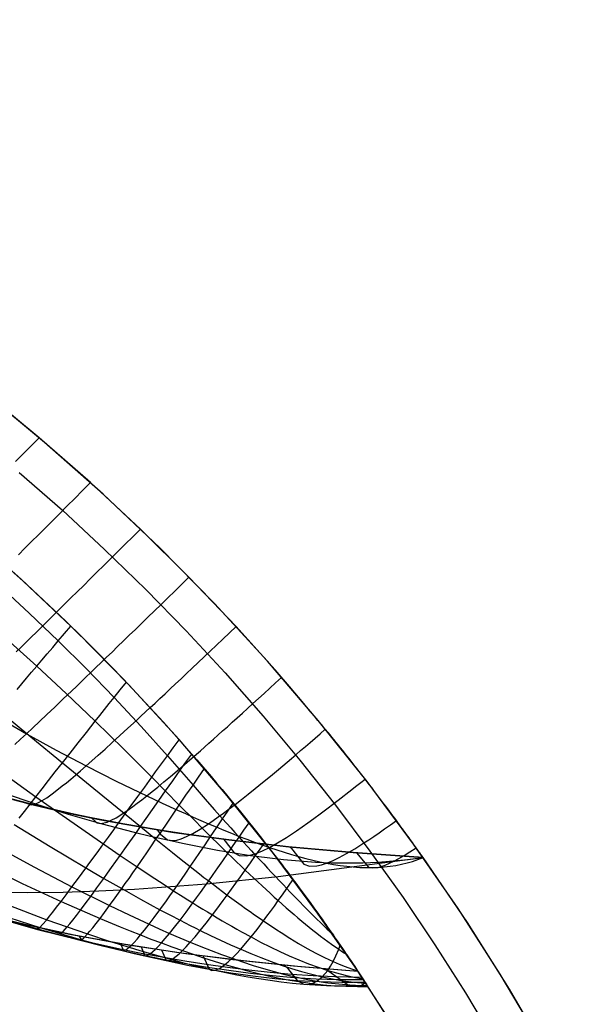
# Model space of a CAD drawing. Header units: millimetres. Extents: x -58 to 58, y -58 to 57.
# Tile 40 of 40: x 37 to 51, y 29 to 54. Entities that reach past the tile are written whole.
import ezdxf

# ---------------------------------------------------------------- set-up
doc = ezdxf.new("R2010")
doc.units = ezdxf.units.MM
doc.header["$MEASUREMENT"] = 0
doc.layers.add('Predefinito', color=5, linetype='Continuous')

msp = doc.modelspace()

# ---------------------------------------------------------------- linework, layer by layer
at = {"layer": 'Predefinito'}
for points in [[(49.961, 28.463), (48.949, 30.171), (47.878, 31.842), (46.751, 33.476), (45.567, 35.069), (44.33, 36.621), (43.039, 38.13), (41.698, 39.592), (40.306, 41.008), (38.867, 42.375), (37.381, 43.691), (35.851, 44.955), (34.278, 46.166), (32.664, 47.322), (31.011, 48.421), (29.321, 49.462), (27.596, 50.445), (25.839, 51.367), (24.05, 52.229), (22.233, 53.028), (20.39, 53.763), (18.522, 54.435)], [(46.395, 28.596), (45.38, 30.181), (44.312, 31.729), (43.19, 33.24), (42.017, 34.711), (40.794, 36.14), (39.522, 37.527), (38.203, 38.868), (36.839, 40.164), (35.431, 41.412), (33.98, 42.61), (32.489, 43.757), (30.96, 44.853), (29.393, 45.894), (27.791, 46.882), (26.157, 47.813), (24.491, 48.687), (22.796, 49.504), (21.073, 50.261), (19.326, 50.958)], [(36.733, 42.929), (37.831, 41.965), (38.904, 40.972), (39.952, 39.952), (40.972, 38.904), (41.965, 37.831), (42.929, 36.733), (43.864, 35.612), (44.768, 34.468), (45.641, 33.304), (46.482, 32.12), (47.29, 30.917), (48.066, 29.698), (48.807, 28.462)], [(42.453, 33.537), (41.258, 33.691), (40.14, 33.859), (39.096, 34.042), (38.121, 34.24), (37.212, 34.451), (36.363, 34.675)], [(46.989, 33.14), (45.217, 33.265), (43.576, 33.414), (42.059, 33.585), (40.658, 33.778), (39.366, 33.992), (38.177, 34.228), (37.619, 34.353), (37.084, 34.483), (36.57, 34.618)], [(51.134, 26.297), (50.188, 28.061), (49.181, 29.791), (48.114, 31.484), (46.989, 33.14)], [(36.396, 31.562), (36.955, 31.427), (38.13, 31.174), (39.385, 30.943), (40.727, 30.736), (42.162, 30.55), (43.696, 30.387), (45.336, 30.247)], [(47.754, 26.264), (46.986, 27.614), (46.18, 28.942), (45.336, 30.247)]]:
    msp.add_lwpolyline(points, dxfattribs=at)
at = {"layer": 'Predefinito', "extrusion": (0.459919, 0.537098, 0.707107)}
for points in [[(16.499, 98.43), (14.89, 100.173), (14.067, 101.026), (13.229, 101.864), (12.374, 102.683), (11.497, 103.48), (11.049, 103.869), (10.593, 104.25), (10.129, 104.622), (9.657, 104.985), (9.176, 105.335), (8.686, 105.671), (8.187, 105.991), (7.934, 106.145), (7.678, 106.294), (7.419, 106.438), (7.157, 106.577), (6.892, 106.71), (6.624, 106.838), (6.351, 106.959), (6.076, 107.075), (5.797, 107.183), (5.517, 107.284), (5.234, 107.376), (4.95, 107.46), (4.665, 107.536), (4.377, 107.604), (4.088, 107.664), (3.797, 107.715), (3.504, 107.757), (3.209, 107.791), (2.913, 107.816), (2.614, 107.833), (2.315, 107.842), (2.017, 107.843), (1.72, 107.836), (1.423, 107.823), (1.128, 107.803), (0.833, 107.777), (0.539, 107.745), (0.246, 107.706), (-0.046, 107.661), (-0.337, 107.61), (-0.627, 107.552), (-0.916, 107.487), (-1.205, 107.416), (-1.492, 107.338), (-1.779, 107.254), (-2.063, 107.164), (-2.346, 107.067), (-2.625, 106.965), (-2.902, 106.858), (-3.176, 106.746), (-3.447, 106.629), (-3.716, 106.507), (-4.247, 106.249), (-4.77, 105.975), (-5.284, 105.686), (-5.791, 105.382), (-6.292, 105.064), (-6.786, 104.734), (-7.273, 104.394), (-7.753, 104.044), (-8.694, 103.322), (-9.61, 102.573), (-10.505, 101.801), (-11.383, 101.009), (-13.096, 99.378), (-14.763, 97.695)], [(-21.736, 96.604), (-20.793, 96.073), (-19.847, 95.568), (-18.899, 95.088), (-17.948, 94.633), (-16.997, 94.204), (-16.044, 93.8), (-15.09, 93.421), (-14.137, 93.066)], [(-14.763, 97.695), (-15.873, 98.154), (-16.981, 98.65), (-18.087, 99.181), (-19.19, 99.749)]]:
    msp.add_lwpolyline(points, dxfattribs=at)
at = {"layer": 'Predefinito', "extrusion": (0.000114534, -1.95644e-05, 1)}
msp.add_lwpolyline([(33.507, 32.455), (33.9, 32.407), (34.295, 32.366), (34.733, 32.329), (35.174, 32.3), (36.062, 32.262), (36.956, 32.25), (37.855, 32.259), (38.759, 32.289), (39.666, 32.335), (41.487, 32.473), (43.313, 32.658), (46.983, 33.141)], dxfattribs=at)
at = {"layer": 'Predefinito', "extrusion": (1, 0, 0)}
for points in [[(33.14, 187.351), (33.14, 60)], [(33.14, 35), (33.14, 60)], [(30.943, 193.965), (30.943, 60.003)], [(30.247, 190.623), (30.247, 60.004)]]:
    msp.add_lwpolyline(points, dxfattribs=at)
at = {"layer": 'Predefinito', "extrusion": (0.61733, 0.786668, 0.007513)}
msp.add_lwpolyline([(-16.726, 59.615), (-16.772, 58.005), (-17.302, 49.614)], dxfattribs=at)
at = {"layer": 'Predefinito', "extrusion": (0, 1, 0)}
msp.add_lwpolyline([(-45.336, 60.004), (-45.336, 190.623)], dxfattribs=at)
at = {"layer": 'Predefinito'}
for points in [[(43.232, 37.911, 30.001), (42.242, 39.011, 30), (41.046, 40.267, 30), (39.813, 41.487, 30), (38.544, 42.669, 30), (37.24, 43.811, 30), (35.928, 44.894, 30)], [(36.64, 43.206, 30.52), (36.836, 43.403, 30.337), (37.036, 43.605, 30.164), (37.24, 43.811, 30)], [(36.717, 40.836, 32.033), (36.881, 41.001, 31.796), (37.05, 41.17, 31.565), (37.223, 41.343, 31.342), (37.399, 41.52, 31.126), (37.58, 41.701, 30.918), (37.764, 41.886, 30.717), (37.953, 42.076, 30.525), (38.146, 42.269, 30.341), (38.343, 42.467, 30.166), (38.544, 42.669, 30)], [(36.661, 38.366, 34.777), (36.784, 38.487, 34.484), (36.911, 38.611, 34.196), (37.041, 38.74, 33.912), (37.174, 38.871, 33.633), (37.311, 39.006, 33.359), (37.452, 39.145, 33.09), (37.596, 39.288, 32.826), (37.744, 39.434, 32.568), (37.895, 39.584, 32.315), (38.05, 39.737, 32.069), (38.209, 39.895, 31.829), (38.372, 40.056, 31.596), (38.538, 40.221, 31.37), (38.708, 40.39, 31.151), (38.883, 40.563, 30.939), (39.061, 40.739, 30.735), (39.243, 40.92, 30.539), (39.429, 41.105, 30.351), (39.619, 41.294, 30.171), (39.813, 41.487, 30)], [(35.959, 40.954, 28.377), (36.791, 40.208, 28.4), (37.919, 39.146, 28.455), (38.727, 38.347, 28.513), (39.374, 37.682, 28.572), (40.403, 36.576, 28.693), (41.243, 35.626, 28.815), (41.606, 35.202, 28.876), (41.755, 35.025, 28.906), (41.885, 34.869, 28.937), (42, 34.731, 28.968), (42.102, 34.608, 28.998), (42.193, 34.496, 29.029), (42.276, 34.395, 29.06), (42.352, 34.301, 29.091), (42.422, 34.214, 29.122), (42.487, 34.133, 29.153), (42.548, 34.058, 29.184), (42.659, 33.919, 29.245), (42.759, 33.792, 29.307), (42.851, 33.675, 29.369), (42.937, 33.566, 29.431), (43.016, 33.464, 29.493), (43.091, 33.368, 29.554), (43.161, 33.277, 29.616), (43.228, 33.19, 29.678), (43.292, 33.107, 29.74), (43.352, 33.028, 29.802), (43.411, 32.951, 29.864), (43.466, 32.878, 29.925), (43.52, 32.807, 29.987), (43.571, 32.739, 30.049), (43.668, 32.609, 30.173), (43.759, 32.487, 30.296), (43.844, 32.373, 30.42), (43.923, 32.264, 30.544), (43.998, 32.162, 30.668), (44.069, 32.065, 30.791), (44.136, 31.972, 30.915), (44.2, 31.885, 31.039), (44.26, 31.801, 31.162), (44.317, 31.721, 31.286), (44.372, 31.645, 31.41), (44.424, 31.572, 31.534), (44.473, 31.502, 31.657), (44.52, 31.436, 31.781), (44.565, 31.373, 31.905), (44.607, 31.312, 32.028), (44.648, 31.254, 32.152), (44.687, 31.198, 32.276), (44.724, 31.145, 32.4), (44.76, 31.093, 32.523), (44.826, 30.997, 32.771), (44.887, 30.909, 33.018), (44.943, 30.828, 33.266), (44.994, 30.754, 33.513), (45.041, 30.685, 33.761), (45.084, 30.622, 34.008), (45.124, 30.563, 34.255), (45.161, 30.508, 34.503), (45.195, 30.457, 34.75), (45.256, 30.366, 35.245), (45.309, 30.288, 35.74), (45.354, 30.221, 36.235), (45.393, 30.162, 36.73), (45.427, 30.111, 37.225), (45.481, 30.029, 38.216), (45.522, 29.967, 39.206), (45.551, 29.923, 40.196), (45.583, 29.873, 42.177), (45.59, 29.864, 44.158), (45.551, 29.923, 48.12), (45.336, 30.247, 60.004)], [(36.627, 36.016, 39.886), (36.767, 36.145, 39.238), (36.918, 36.286, 38.593), (37.08, 36.438, 37.951), (37.254, 36.601, 37.315), (37.44, 36.777, 36.685), (37.637, 36.964, 36.064), (37.847, 37.165, 35.454), (38.07, 37.378, 34.857), (38.186, 37.489, 34.563), (38.305, 37.604, 34.274), (38.428, 37.722, 33.989), (38.554, 37.843, 33.708), (38.683, 37.968, 33.431), (38.816, 38.096, 33.16), (38.952, 38.228, 32.893), (39.092, 38.363, 32.632), (39.235, 38.501, 32.377), (39.381, 38.644, 32.127), (39.531, 38.789, 31.883), (39.685, 38.939, 31.645), (39.842, 39.092, 31.415), (40.003, 39.248, 31.19), (40.167, 39.409, 30.973), (40.336, 39.573, 30.763), (40.508, 39.741, 30.56), (40.683, 39.912, 30.366), (40.863, 40.088, 30.179), (41.046, 40.267, 30)], [(36.245, 40.039, 28.784), (36.992, 39.35, 28.826), (37.726, 38.647, 28.885), (38.444, 37.933, 28.962), (39.145, 37.208, 29.058), (39.833, 36.471, 29.177), (40.5, 35.728, 29.32), (41.149, 34.98, 29.485), (41.506, 34.567, 29.586), (41.698, 34.348, 29.648), (41.897, 34.122, 29.72), (42.105, 33.89, 29.805), (42.211, 33.772, 29.853), (42.318, 33.655, 29.905), (42.425, 33.538, 29.96), (42.53, 33.422, 30.019), (42.635, 33.308, 30.082), (42.739, 33.195, 30.148), (42.841, 33.084, 30.218), (42.943, 32.975, 30.291), (43.043, 32.867, 30.367), (43.143, 32.76, 30.447), (43.241, 32.655, 30.529), (43.338, 32.552, 30.615), (43.434, 32.451, 30.704), (43.529, 32.351, 30.796), (43.606, 32.27, 30.874), (43.682, 32.19, 30.953), (43.832, 32.035, 31.118), (43.98, 31.884, 31.29), (44.125, 31.738, 31.47), (44.267, 31.597, 31.656), (44.407, 31.461, 31.85), (44.545, 31.331, 32.05), (44.681, 31.206, 32.257)], [(36.68, 37.41, 30.586), (36.8, 37.553, 30.362), (36.923, 37.699, 30.141), (37.049, 37.849, 29.924), (37.179, 38.001, 29.709), (37.311, 38.157, 29.497), (37.446, 38.317, 29.29), (37.585, 38.48, 29.085), (37.726, 38.647, 28.885), (37.885, 38.832, 28.671), (38.047, 39.022, 28.463)], [(36.922, 34.524, 60), (37.043, 34.475, 51.93), (37.153, 34.502, 49.248), (37.228, 34.536, 47.91), (37.32, 34.588, 46.575), (37.433, 34.66, 45.245), (37.571, 34.758, 43.921), (37.736, 34.884, 42.603), (37.83, 34.958, 41.948), (37.932, 35.042, 41.294), (38.043, 35.134, 40.643), (38.163, 35.235, 39.994), (38.292, 35.346, 39.348), (38.432, 35.467, 38.704), (38.582, 35.599, 38.064), (38.742, 35.742, 37.428), (38.914, 35.895, 36.799), (39.096, 36.06, 36.177), (39.29, 36.237, 35.566), (39.496, 36.426, 34.967), (39.713, 36.626, 34.38), (39.826, 36.731, 34.093), (39.942, 36.839, 33.809), (40.062, 36.95, 33.53), (40.184, 37.064, 33.256), (40.31, 37.182, 32.985), (40.438, 37.302, 32.72), (40.57, 37.426, 32.46), (40.706, 37.553, 32.205), (40.844, 37.684, 31.956), (40.986, 37.817, 31.713), (41.131, 37.955, 31.475), (41.279, 38.095, 31.244), (41.431, 38.239, 31.02), (41.586, 38.386, 30.801), (41.745, 38.537, 30.59), (41.907, 38.692, 30.386), (42.073, 38.85, 30.189), (42.242, 39.011, 30)], [(36.417, 38.692, 29.642), (37.179, 38.001, 29.709), (37.927, 37.306, 29.795), (38.664, 36.604, 29.903), (39.392, 35.895, 30.033), (40.104, 35.185, 30.187), (40.801, 34.474, 30.363), (41.182, 34.087, 30.47), (41.385, 33.883, 30.534), (41.594, 33.674, 30.609), (41.812, 33.46, 30.695), (41.922, 33.352, 30.744), (42.034, 33.243, 30.796), (42.146, 33.136, 30.852), (42.256, 33.03, 30.911), (42.366, 32.925, 30.974), (42.475, 32.822, 31.04), (42.583, 32.72, 31.109), (42.69, 32.619, 31.181), (42.796, 32.519, 31.257), (42.902, 32.422, 31.336), (43.006, 32.325, 31.418), (43.11, 32.23, 31.502), (43.212, 32.136, 31.59), (43.314, 32.044, 31.681), (43.415, 31.954, 31.775), (43.515, 31.865, 31.871), (43.615, 31.778, 31.97), (43.713, 31.692, 32.072), (43.811, 31.608, 32.176), (43.908, 31.526, 32.284), (44.004, 31.446, 32.393), (44.1, 31.367, 32.505), (44.195, 31.29, 32.62), (44.289, 31.215, 32.737), (44.383, 31.142, 32.857), (44.477, 31.071, 32.979), (44.663, 30.935, 33.229), (44.848, 30.807, 33.489), (44.945, 30.743, 33.63), (45.043, 30.681, 33.773)], [(44.673, 36.202, 30.144), (44.629, 36.255, 30.129), (44.585, 36.307, 30.116), (44.497, 36.412, 30.092), (44.408, 36.518, 30.072), (44.318, 36.623, 30.056), (44.229, 36.73, 30.043), (44.139, 36.837, 30.032), (43.959, 37.051, 30.016), (43.598, 37.483, 30.003), (43.232, 37.911, 30.001)], [(36.736, 34.141, 35.19), (36.869, 34.313, 34.681), (37.01, 34.493, 34.176), (37.158, 34.684, 33.675), (37.314, 34.884, 33.178), (37.479, 35.095, 32.687), (37.652, 35.317, 32.203), (37.835, 35.55, 31.725), (38.027, 35.795, 31.255), (38.229, 36.052, 30.794), (38.441, 36.321, 30.343), (38.551, 36.461, 30.121), (38.664, 36.604, 29.903), (38.78, 36.75, 29.687), (38.898, 36.899, 29.474), (39.02, 37.052, 29.264), (39.145, 37.208, 29.058), (39.298, 37.4, 28.817), (39.456, 37.596, 28.581)], [(38.573, 34.145, 60), (38.705, 34.025, 51.991), (38.809, 34.007, 49.329), (38.965, 34.041, 46.675), (39.069, 34.086, 45.354), (39.194, 34.152, 44.038), (39.345, 34.245, 42.728), (39.523, 34.366, 41.425), (39.623, 34.438, 40.777), (39.732, 34.518, 40.13), (39.849, 34.608, 39.486), (39.975, 34.706, 38.845), (40.11, 34.814, 38.206), (40.255, 34.932, 37.572), (40.41, 35.06, 36.943), (40.574, 35.198, 36.322), (40.748, 35.346, 35.709), (40.933, 35.505, 35.107), (41.129, 35.674, 34.517), (41.335, 35.855, 33.94), (41.552, 36.047, 33.378), (41.665, 36.147, 33.104), (41.78, 36.25, 32.833), (41.899, 36.356, 32.568), (42.02, 36.465, 32.307), (42.144, 36.576, 32.051), (42.271, 36.691, 31.8), (42.401, 36.809, 31.554), (42.534, 36.93, 31.314), (42.671, 37.054, 31.08), (42.81, 37.18, 30.852), (42.952, 37.31, 30.629), (43.097, 37.444, 30.413), (43.246, 37.58, 30.204), (43.397, 37.719, 30.001)], [(36.227, 36.871, 31.507), (37.033, 36.208, 31.606), (37.835, 35.55, 31.725), (38.634, 34.895, 31.868), (39.816, 33.926, 32.123), (40.208, 33.605, 32.219), (40.629, 33.264, 32.329), (40.849, 33.088, 32.395), (41.076, 32.908, 32.47), (41.309, 32.726, 32.556), (41.427, 32.634, 32.604), (41.546, 32.543, 32.654), (41.665, 32.452, 32.709), (41.783, 32.363, 32.766), (41.901, 32.274, 32.827), (42.019, 32.186, 32.891), (42.135, 32.1, 32.957), (42.252, 32.014, 33.027), (42.367, 31.93, 33.1), (42.483, 31.847, 33.176), (42.597, 31.765, 33.254), (42.712, 31.685, 33.335), (42.825, 31.605, 33.419), (42.939, 31.527, 33.506), (43.051, 31.451, 33.596), (43.164, 31.376, 33.688), (43.275, 31.302, 33.782), (43.387, 31.23, 33.88), (43.609, 31.09, 34.081), (43.829, 30.957, 34.293), (44.049, 30.831, 34.514), (44.269, 30.712, 34.743), (44.489, 30.601, 34.981), (44.709, 30.498, 35.228), (44.862, 30.431, 35.403), (45.016, 30.369, 35.582), (45.171, 30.311, 35.764), (45.328, 30.258, 35.949)], [(36.174, 36.719, 38.549), (36.918, 36.286, 38.593), (37.671, 35.869, 38.645), (38.432, 35.467, 38.704), (39.2, 35.08, 38.772), (40.366, 34.524, 38.884), (40.758, 34.344, 38.931), (40.954, 34.256, 38.959), (41.15, 34.169, 38.992), (41.346, 34.084, 39.031), (41.542, 33.999, 39.076), (41.738, 33.916, 39.128), (41.933, 33.835, 39.187), (42.128, 33.756, 39.253), (42.322, 33.678, 39.326), (42.516, 33.603, 39.405), (42.708, 33.531, 39.49), (42.899, 33.461, 39.582), (43.088, 33.395, 39.679), (43.276, 33.332, 39.782), (43.463, 33.272, 39.891), (43.647, 33.216, 40.005), (43.83, 33.163, 40.125), (44.011, 33.115, 40.249), (44.19, 33.07, 40.379), (44.367, 33.03, 40.513), (44.541, 32.995, 40.652), (44.714, 32.964, 40.796), (44.884, 32.938, 40.944), (45.052, 32.917, 41.096), (45.217, 32.901, 41.252), (45.38, 32.89, 41.411), (45.54, 32.884, 41.574), (45.698, 32.884, 41.74), (45.853, 32.889, 41.909), (46.005, 32.9, 42.081), (46.154, 32.917, 42.255), (46.3, 32.94, 42.432), (46.444, 32.968, 42.61), (46.585, 33.002, 42.789), (46.722, 33.042, 42.97), (46.857, 33.088, 43.151), (46.989, 33.14, 43.333)], [(40.242, 33.843, 60), (40.327, 33.733, 54.723), (40.497, 33.588, 49.457), (40.643, 33.569, 46.834), (40.738, 33.584, 45.528), (40.851, 33.617, 44.225), (40.986, 33.673, 42.928), (41.144, 33.753, 41.637), (41.328, 33.861, 40.352), (41.542, 33.999, 39.076), (41.66, 34.081, 38.442), (41.787, 34.17, 37.811), (41.922, 34.268, 37.185), (42.065, 34.375, 36.565), (42.217, 34.491, 35.953), (42.377, 34.615, 35.349), (42.547, 34.749, 34.756), (42.726, 34.893, 34.174), (42.914, 35.046, 33.605), (43.112, 35.209, 33.051), (43.319, 35.381, 32.511), (43.427, 35.471, 32.248), (43.536, 35.564, 31.989), (43.649, 35.659, 31.735), (43.764, 35.757, 31.485), (43.881, 35.857, 31.24), (44.002, 35.96, 31), (44.124, 36.066, 30.766), (44.25, 36.174, 30.536), (44.378, 36.285, 30.313), (44.508, 36.398, 30.095)], [(37.191, 31.373, 60.003), (37.221, 31.321, 50.22), (37.26, 31.358, 48.222), (37.329, 31.433, 46.209), (37.435, 31.559, 44.183), (37.505, 31.646, 43.166), (37.588, 31.752, 42.146), (37.685, 31.877, 41.124), (37.798, 32.024, 40.1), (37.927, 32.195, 39.075), (38.074, 32.392, 38.05), (38.241, 32.618, 37.025), (38.332, 32.742, 36.513), (38.429, 32.873, 36.003), (38.531, 33.013, 35.494), (38.639, 33.161, 34.988), (38.754, 33.318, 34.485), (38.874, 33.484, 33.985), (39.001, 33.66, 33.49), (39.135, 33.845, 32.999), (39.276, 34.04, 32.513), (39.425, 34.246, 32.033), (39.582, 34.463, 31.56), (39.747, 34.692, 31.094), (39.921, 34.932, 30.636), (40.104, 35.185, 30.187), (40.199, 35.316, 29.966), (40.297, 35.45, 29.748), (40.397, 35.587, 29.532), (40.5, 35.728, 29.32), (40.647, 35.928, 29.031), (40.799, 36.134, 28.748)], [(46.989, 33.14, 35), (46.989, 33.141, 34.892), (46.987, 33.144, 34.784), (46.983, 33.149, 34.676), (46.979, 33.155, 34.568), (46.972, 33.164, 34.461), (46.965, 33.175, 34.353), (46.956, 33.187, 34.246), (46.946, 33.202, 34.139), (46.934, 33.218, 34.032), (46.922, 33.236, 33.926), (46.907, 33.256, 33.82), (46.892, 33.278, 33.715), (46.875, 33.302, 33.61), (46.857, 33.327, 33.506), (46.837, 33.355, 33.403), (46.816, 33.384, 33.301), (46.794, 33.415, 33.199), (46.771, 33.448, 33.098), (46.746, 33.482, 32.999), (46.72, 33.519, 32.9), (46.692, 33.557, 32.802), (46.664, 33.597, 32.706), (46.634, 33.638, 32.61), (46.603, 33.681, 32.516), (46.571, 33.726, 32.422), (46.537, 33.772, 32.33), (46.502, 33.82, 32.24), (46.466, 33.869, 32.15), (46.429, 33.92, 32.062), (46.391, 33.973, 31.976), (46.351, 34.026, 31.891), (46.311, 34.082, 31.807), (46.269, 34.138, 31.725), (46.226, 34.196, 31.644), (46.182, 34.256, 31.565), (46.137, 34.316, 31.488), (46.091, 34.378, 31.412), (46.044, 34.442, 31.338), (45.995, 34.506, 31.265), (45.946, 34.572, 31.195), (45.896, 34.638, 31.126), (45.845, 34.706, 31.058), (45.792, 34.775, 30.993), (45.739, 34.845, 30.929), (45.685, 34.916, 30.868), (45.63, 34.988, 30.808), (45.574, 35.061, 30.75), (45.517, 35.134, 30.694), (45.468, 35.198, 30.648), (45.419, 35.261, 30.604), (45.369, 35.326, 30.56), (45.318, 35.391, 30.519), (45.267, 35.456, 30.479), (45.215, 35.522, 30.44), (45.163, 35.588, 30.403), (45.11, 35.655, 30.368), (45.057, 35.723, 30.334), (45.003, 35.79, 30.302), (44.949, 35.858, 30.271), (44.895, 35.926, 30.242), (44.84, 35.995, 30.215), (44.784, 36.064, 30.19), (44.729, 36.133, 30.166), (44.673, 36.202, 30.144)], [(37.721, 31.257, 60.003), (37.789, 31.199, 48.268), (37.853, 31.262, 46.262), (37.952, 31.375, 44.243), (38.018, 31.454, 43.229), (38.095, 31.551, 42.213), (38.186, 31.667, 41.194), (38.291, 31.805, 40.174), (38.412, 31.966, 39.153), (38.55, 32.152, 38.13), (38.707, 32.366, 37.108), (38.883, 32.61, 36.089), (38.978, 32.743, 35.581), (39.08, 32.885, 35.076), (39.187, 33.035, 34.574), (39.3, 33.194, 34.075), (39.419, 33.362, 33.58), (39.544, 33.54, 33.089), (39.676, 33.728, 32.603), (39.816, 33.926, 32.123), (39.962, 34.135, 31.649), (40.117, 34.356, 31.182), (40.28, 34.588, 30.723), (40.452, 34.831, 30.272), (40.633, 35.088, 29.831), (40.727, 35.221, 29.614), (40.824, 35.357, 29.399), (40.969, 35.56, 29.094), (41.119, 35.77, 28.796)], [(36.301, 35.302, 33.552), (37.158, 34.684, 33.675), (38.018, 34.077, 33.819), (39.3, 33.194, 34.075), (39.728, 32.905, 34.169), (40.179, 32.605, 34.278), (40.414, 32.451, 34.341), (40.653, 32.296, 34.413), (40.898, 32.14, 34.495), (41.021, 32.062, 34.54), (41.146, 31.984, 34.588), (41.27, 31.907, 34.639), (41.394, 31.831, 34.693), (41.518, 31.755, 34.75), (41.642, 31.681, 34.81), (41.765, 31.607, 34.873), (41.888, 31.534, 34.939), (42.011, 31.463, 35.007), (42.134, 31.392, 35.078), (42.257, 31.322, 35.152), (42.379, 31.254, 35.228), (42.623, 31.121, 35.388), (42.866, 30.992, 35.558), (43.109, 30.87, 35.738), (43.351, 30.753, 35.927), (43.593, 30.642, 36.125), (43.835, 30.538, 36.331), (44.078, 30.441, 36.546), (44.322, 30.352, 36.768), (44.568, 30.27, 36.998), (44.788, 30.205, 37.209), (45.01, 30.147, 37.426), (45.235, 30.096, 37.646), (45.464, 30.055, 37.871)], [(38.25, 31.15, 60.003), (38.318, 31.049, 48.315), (38.378, 31.099, 46.316), (38.471, 31.197, 44.305), (38.532, 31.268, 43.295), (38.605, 31.356, 42.282), (38.689, 31.463, 41.267), (38.788, 31.591, 40.251), (38.901, 31.742, 39.233), (39.029, 31.917, 38.214), (39.175, 32.119, 37.195), (39.339, 32.349, 36.179), (39.429, 32.476, 35.673), (39.523, 32.61, 35.169), (39.623, 32.753, 34.667), (39.728, 32.905, 34.169), (39.839, 33.066, 33.675), (39.955, 33.235, 33.184), (40.079, 33.415, 32.699), (40.208, 33.605, 32.219), (40.345, 33.805, 31.744), (40.489, 34.017, 31.276), (40.641, 34.239, 30.815), (40.801, 34.474, 30.363), (40.97, 34.721, 29.919), (41.058, 34.849, 29.701), (41.149, 34.98, 29.485), (41.291, 35.186, 29.162), (41.439, 35.399, 28.846)], [(41.92, 33.602, 60), (41.967, 33.558, 57.44), (42.191, 33.258, 49.775), (42.323, 33.193, 47.229), (42.505, 33.183, 44.694), (42.621, 33.204, 43.432), (42.755, 33.244, 42.176), (42.91, 33.307, 40.924), (43.088, 33.395, 39.679), (43.292, 33.509, 38.443), (43.521, 33.65, 37.221), (43.646, 33.731, 36.619), (43.778, 33.82, 36.024), (43.918, 33.916, 35.437), (44.064, 34.019, 34.859), (44.218, 34.131, 34.291), (44.38, 34.25, 33.735), (44.549, 34.376, 33.191), (44.726, 34.511, 32.661), (44.912, 34.655, 32.145), (45.105, 34.806, 31.644), (45.307, 34.966, 31.16), (45.411, 35.049, 30.925), (45.517, 35.134, 30.694)], [(36.339, 34.783, 49.213), (37.153, 34.502, 49.248), (37.976, 34.245, 49.286), (38.809, 34.007, 49.329), (39.65, 33.788, 49.378), (40.073, 33.686, 49.412), (40.497, 33.588, 49.457), (40.922, 33.496, 49.517), (41.346, 33.41, 49.59), (41.77, 33.33, 49.676), (42.191, 33.258, 49.775), (42.611, 33.193, 49.885), (43.028, 33.137, 50.006), (43.442, 33.09, 50.138), (43.853, 33.052, 50.28), (44.26, 33.025, 50.431), (44.664, 33.008, 50.59), (45.064, 33.002, 50.757), (45.459, 33.007, 50.93), (45.849, 33.024, 51.109), (46.234, 33.052, 51.292), (46.614, 33.091, 51.479), (46.989, 33.14, 51.667)], [(36.574, 34.617, 193.003), (37.087, 34.482, 192.772), (37.622, 34.352, 192.523), (38.181, 34.227, 192.255), (38.763, 34.107, 191.967), (39.369, 33.992, 191.66), (40.66, 33.777, 190.983), (42.061, 33.585, 190.218), (43.578, 33.414, 189.362), (45.218, 33.265, 188.407), (46.989, 33.14, 187.351)], [(39.304, 30.957, 60.003), (39.386, 30.768, 48.429), (39.443, 30.791, 46.447), (39.529, 30.858, 44.455), (39.585, 30.911, 43.455), (39.651, 30.98, 42.452), (39.728, 31.066, 41.447), (39.817, 31.171, 40.441), (39.918, 31.296, 39.433), (40.033, 31.444, 38.424), (40.163, 31.616, 37.414), (40.309, 31.814, 36.407), (40.472, 32.04, 35.405), (40.56, 32.164, 34.908), (40.653, 32.296, 34.413), (40.751, 32.436, 33.921), (40.854, 32.584, 33.433), (40.962, 32.741, 32.949), (41.076, 32.908, 32.47), (41.196, 33.084, 31.996), (41.322, 33.27, 31.527), (41.455, 33.466, 31.064), (41.594, 33.674, 30.609), (41.742, 33.892, 30.16), (41.897, 34.122, 29.72), (42.031, 34.319, 29.367), (42.17, 34.524, 29.021)], [(43.604, 33.411, 60), (43.652, 33.368, 57.567), (43.96, 32.967, 47.858), (44.102, 32.92, 45.443), (44.292, 32.926, 43.04), (44.409, 32.952, 41.844), (44.541, 32.995, 40.652), (44.692, 33.057, 39.466), (44.861, 33.139, 38.292), (45.049, 33.241, 37.134), (45.258, 33.364, 35.999), (45.487, 33.509, 34.892), (45.61, 33.59, 34.352), (45.739, 33.677, 33.821), (45.873, 33.769, 33.3), (46.013, 33.867, 32.791), (46.159, 33.971, 32.292), (46.311, 34.082, 31.807)], [(36.61, 33.979, 35.702), (37.519, 33.416, 35.843), (38.883, 32.61, 36.089), (39.339, 32.349, 36.179), (39.815, 32.083, 36.281), (40.06, 31.948, 36.34), (40.309, 31.814, 36.407), (40.562, 31.679, 36.482), (40.818, 31.546, 36.569), (40.947, 31.48, 36.616), (41.075, 31.414, 36.666), (41.204, 31.35, 36.719), (41.332, 31.286, 36.774), (41.589, 31.161, 36.893), (41.845, 31.039, 37.021), (42.102, 30.921, 37.16), (42.359, 30.808, 37.307), (42.616, 30.7, 37.464), (42.872, 30.596, 37.63), (43.129, 30.498, 37.805), (43.387, 30.406, 37.987), (43.645, 30.321, 38.177), (43.905, 30.243, 38.375), (44.166, 30.171, 38.579), (44.429, 30.108, 38.791), (44.694, 30.053, 39.008), (44.961, 30.007, 39.232), (45.232, 29.97, 39.46), (45.507, 29.945, 39.693), (45.538, 29.942, 39.719)], [(39.828, 30.871, 60.003), (39.924, 30.639, 48.507), (39.98, 30.648, 46.539), (40.066, 30.698, 44.559), (40.185, 30.801, 42.571), (40.26, 30.875, 41.573), (40.346, 30.967, 40.574), (40.443, 31.079, 39.573), (40.554, 31.211, 38.571), (40.679, 31.366, 37.569), (40.818, 31.546, 36.569), (40.974, 31.751, 35.574), (41.146, 31.984, 34.588), (41.238, 32.112, 34.099), (41.336, 32.247, 33.614), (41.438, 32.391, 33.132), (41.546, 32.543, 32.654), (41.659, 32.704, 32.182), (41.778, 32.874, 31.714), (41.903, 33.054, 31.252), (42.034, 33.243, 30.796), (42.172, 33.444, 30.347), (42.318, 33.655, 29.905), (42.443, 33.836, 29.548), (42.574, 34.025, 29.197)], [(36.171, 33.415, 37.767), (37.121, 32.891, 37.9), (38.074, 32.392, 38.05), (39.029, 31.917, 38.214), (39.524, 31.68, 38.308), (39.777, 31.561, 38.363), (40.033, 31.444, 38.424), (40.293, 31.327, 38.493), (40.554, 31.211, 38.571), (40.817, 31.098, 38.66), (41.08, 30.987, 38.758), (41.344, 30.879, 38.866), (41.609, 30.775, 38.984), (41.874, 30.674, 39.11), (42.139, 30.578, 39.245), (42.406, 30.485, 39.388), (42.672, 30.398, 39.539), (42.94, 30.316, 39.697), (43.208, 30.24, 39.863), (43.478, 30.169, 40.036), (43.749, 30.106, 40.216), (44.022, 30.049, 40.402), (44.296, 29.999, 40.593), (44.573, 29.958, 40.791), (44.851, 29.925, 40.993), (45.133, 29.901, 41.2), (45.418, 29.888, 41.41), (45.576, 29.884, 41.527)], [(40.352, 30.79, 60.003), (40.464, 30.518, 48.606), (40.522, 30.513, 46.654), (40.607, 30.547, 44.692), (40.724, 30.63, 42.721), (40.797, 30.693, 41.733), (40.88, 30.773, 40.743), (40.974, 30.87, 39.751), (41.08, 30.987, 38.758), (41.199, 31.125, 37.765), (41.332, 31.286, 36.774), (41.479, 31.47, 35.788), (41.642, 31.681, 34.81), (41.729, 31.796, 34.325), (41.821, 31.918, 33.843), (41.917, 32.048, 33.365), (42.019, 32.186, 32.891), (42.124, 32.332, 32.42), (42.236, 32.486, 31.955), (42.352, 32.649, 31.494), (42.475, 32.822, 31.04), (42.604, 33.004, 30.591), (42.739, 33.195, 30.148), (42.852, 33.356, 29.8), (42.97, 33.524, 29.456)], [(45.297, 33.259, 60), (45.606, 32.893, 46.407), (45.714, 32.874, 44.154), (45.853, 32.889, 41.909), (46.029, 32.945, 39.678), (46.246, 33.044, 37.483), (46.371, 33.111, 36.407), (46.507, 33.189, 35.349), (46.656, 33.28, 34.312), (46.816, 33.384, 33.301)], [(35.829, 32.972, 39.838), (36.811, 32.483, 39.961), (37.798, 32.024, 40.1), (38.788, 31.591, 40.251), (39.297, 31.379, 40.337), (39.555, 31.274, 40.386), (39.817, 31.171, 40.441), (40.08, 31.068, 40.503), (40.346, 30.967, 40.574), (40.612, 30.869, 40.654), (40.88, 30.773, 40.743), (41.149, 30.679, 40.84), (41.418, 30.589, 40.946), (41.689, 30.502, 41.06), (41.96, 30.419, 41.181), (42.233, 30.34, 41.31), (42.506, 30.266, 41.446), (42.781, 30.197, 41.589), (43.056, 30.133, 41.739), (43.333, 30.074, 41.894), (43.611, 30.022, 42.056), (43.891, 29.976, 42.223), (44.173, 29.937, 42.395), (44.456, 29.906, 42.572), (44.742, 29.882, 42.754), (45.03, 29.867, 42.939), (45.321, 29.861, 43.128), (45.59, 29.864, 43.302)], [(41.395, 30.645, 60.004), (41.443, 30.568, 56.358), (41.559, 30.302, 48.863), (41.622, 30.272, 46.954), (41.706, 30.276, 45.037), (41.818, 30.322, 43.112), (41.96, 30.419, 41.181), (42.045, 30.49, 40.214), (42.139, 30.578, 39.245), (42.244, 30.683, 38.275), (42.359, 30.808, 37.307), (42.485, 30.953, 36.344), (42.623, 31.121, 35.388), (42.774, 31.311, 34.441), (42.939, 31.527, 33.506), (43.026, 31.646, 33.044), (43.118, 31.771, 32.585), (43.214, 31.904, 32.131), (43.314, 32.044, 31.681), (43.419, 32.193, 31.236), (43.529, 32.351, 30.796), (43.607, 32.464, 30.496), (43.688, 32.582, 30.2)], [(33.514, 32.454, 60.002), (34.267, 32.185, 60.002), (35.028, 31.941, 60.002), (35.777, 31.725, 60.002), (36.531, 31.529, 60.002), (37.275, 31.354, 60.003), (38.022, 31.195, 60.003), (39.503, 30.924, 60.003), (40.966, 30.703, 60.004), (42.433, 30.519, 60.004), (43.884, 30.37, 60.004), (45.336, 30.247, 60.004)], [(36.403, 31.953, 44.07), (37.435, 31.559, 44.183), (38.471, 31.197, 44.305), (38.997, 31.024, 44.373), (39.529, 30.858, 44.455), (39.797, 30.777, 44.504), (40.066, 30.698, 44.559), (40.336, 30.622, 44.622), (40.607, 30.547, 44.692), (40.88, 30.475, 44.769), (41.154, 30.406, 44.852), (41.429, 30.339, 44.942), (41.706, 30.276, 45.037), (41.984, 30.217, 45.138), (42.263, 30.161, 45.245), (42.542, 30.109, 45.357), (42.823, 30.062, 45.474), (43.106, 30.02, 45.596), (43.389, 29.982, 45.722), (43.674, 29.95, 45.852), (43.96, 29.924, 45.987), (44.248, 29.903, 46.124), (44.538, 29.889, 46.265), (44.829, 29.881, 46.409), (45.122, 29.88, 46.555), (45.345, 29.885, 46.666), (45.57, 29.893, 46.779)], [(36.135, 31.613, 52.142), (37.202, 31.312, 52.204), (38.267, 31.047, 52.27), (38.801, 30.925, 52.307), (39.336, 30.811, 52.35), (39.87, 30.704, 52.404), (40.406, 30.604, 52.471), (40.944, 30.511, 52.552), (41.484, 30.426, 52.644), (42.025, 30.35, 52.746), (42.566, 30.282, 52.858), (43.109, 30.224, 52.977), (43.653, 30.176, 53.102), (44.198, 30.139, 53.232), (44.746, 30.113, 53.365), (45.436, 30.097, 53.532)], [(36.158, 31.642, 50.145), (37.221, 31.321, 50.22), (38.283, 31.035, 50.3), (38.817, 30.903, 50.344), (39.353, 30.779, 50.397), (39.889, 30.661, 50.463), (40.428, 30.551, 50.546), (40.97, 30.449, 50.646), (41.515, 30.356, 50.761), (42.062, 30.273, 50.889), (42.611, 30.201, 51.029), (43.163, 30.141, 51.179), (43.717, 30.093, 51.338), (44.274, 30.059, 51.504), (44.834, 30.04, 51.674), (45.475, 30.038, 51.869)], [(36.205, 31.7, 48.135), (37.26, 31.358, 48.222), (38.318, 31.049, 48.315), (38.851, 30.905, 48.367), (39.386, 30.768, 48.429), (39.655, 30.703, 48.465), (39.924, 30.639, 48.507), (40.193, 30.578, 48.554), (40.464, 30.518, 48.606), (40.737, 30.46, 48.663), (41.01, 30.405, 48.725), (41.559, 30.302, 48.863), (42.112, 30.21, 49.017), (42.668, 30.132, 49.186), (43.227, 30.067, 49.368), (43.79, 30.018, 49.561), (44.357, 29.987, 49.763), (44.928, 29.973, 49.971), (45.215, 29.975, 50.077), (45.512, 29.981, 50.187)], [(43.467, 30.41, 60.004), (43.548, 30.331, 56.583), (43.79, 30.018, 49.561), (43.96, 29.924, 45.987), (44.061, 29.914, 44.193), (44.173, 29.937, 42.395), (44.296, 29.999, 40.593), (44.429, 30.108, 38.791), (44.568, 30.27, 36.998), (44.639, 30.375, 36.11), (44.709, 30.498, 35.228), (44.779, 30.641, 34.354), (44.848, 30.807, 33.489), (44.886, 30.912, 33.011)], [(44.501, 30.314, 60.004), (44.598, 30.247, 56.71), (45.122, 29.88, 46.555), (45.321, 29.861, 43.128), (45.418, 29.888, 41.41), (45.525, 29.962, 39.298)]]:
    msp.add_polyline3d(points, dxfattribs=at)

doc.saveas('drawing.dxf')
